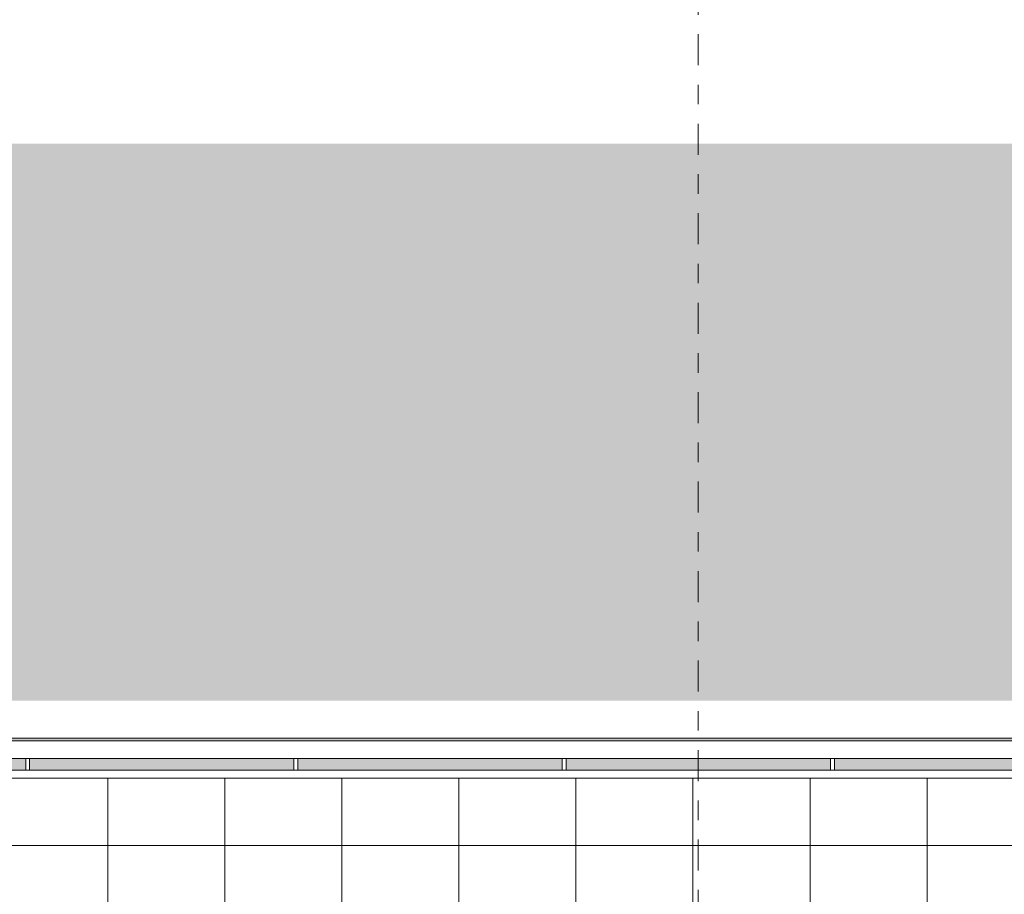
# Model space of a CAD drawing. Header units: metres. Extents: x -180 to 4, y -47 to 4.
# Tile 195 of 256: x -61.65 to -56.6, y -28.59 to -24.11. Entities that reach past the tile are written whole.
import ezdxf

# ---------------------------------------------------------------- set-up
doc = ezdxf.new("R2010")
doc.units = ezdxf.units.M
doc.header["$LTSCALE"] = 0.05
doc.linetypes.add('Linienart-53', pattern=[5.291531, 3.175, -1.058062, 0.352704, -0.705764])
for name, color, linetype, lineweight, true_color in [('30 -34 Innenwände- 6 Elemente', 7, 'Continuous', 9, 0xff6633), ('30 -35 Decken- 11 Bodendurchbruch', 7, 'Continuous', 15, 0x599559), ('30 -36 Dächer- 3 Dachbeläge', 7, 'Continuous', 15, 0x9999ff), ('30 -36 Dächer- 4 Dachbekleidungen', 7, 'Continuous', 9, 0xccccff), ('70 -72 Beschriftung- 1 Beschriftung allgemein', 7, 'Continuous', 9, 0xff6633)]:
    doc.layers.add(name, color=color, linetype=linetype, lineweight=lineweight, true_color=true_color)
for name, color, linetype, lineweight in [('60- 61 allgemeine Ausstattung- 4 Terrassen', 7, 'Continuous', 9), ('70 -71 Achsen- 1 Gebäudeachsen', 7, 'Linienart-53', 18), ('Keine', 7, 'Continuous', 9)]:
    doc.layers.add(name, color=color, linetype=linetype, lineweight=lineweight)

# ---------------------------------------------------------------- blocks, each defined once
blk = doc.blocks.new('Gruppe-365')
at = {"color": 255, "lineweight": 9}
blk.add_wipeout([(-29.2882, -0.277), (-29.2882, -0.732), (-33.136, -0.732), (-33.136, -11.472), (-29.2882, -11.472), (-29.2882, -25.8641), (-49.636, -25.8641), (-49.636, -30.912), (-29.2882, -30.912), (-29.2882, -31.367), (-50.091, -31.367), (-50.091, -20.117), (-74.501, -20.117), (-74.501, -31.367), (-74.6216, -31.367), (-74.6216, -13.7471), (-51.971, -13.7471), (-51.971, -10.572), (-50.206, -10.572), (-50.206, -8.842), (-51.131, -8.842), (-51.131, -6.592), (-50.206, -6.592), (-50.206, -0.732), (-74.6216, -0.732), (-74.6216, -0.277), (-49.751, -0.277), (-49.751, -11.527), (-33.591, -11.527), (-33.591, -0.277)], dxfattribs=at).dxf.layer = '30 -36 Dächer- 3 Dachbeläge'
blk = doc.blocks.new('Gruppe-1009')
at = {"color": 255}
blk.add_wipeout([(-57.4735, -27.897), (-57.4735, -27.827), (-57.4935, -27.827), (-57.4935, -27.897)], dxfattribs=at).dxf.layer = '30 -36 Dächer- 4 Dachbekleidungen'
at = {"layer": '30 -36 Dächer- 3 Dachbeläge', "linetype": 'Continuous', "lineweight": 0, "transparency": 33554687}
blk.add_hatch(color=254, dxfattribs=at).paths.add_polyline_path([(-57.4735, -27.807), (-57.4735, -27.827), (-57.4935, -27.827), (-57.4935, -27.807)])
at = {"layer": '30 -36 Dächer- 3 Dachbeläge', "color": 254, "linetype": 'Continuous', "lineweight": 9, "true_color": 0xccccff, "transparency": 33554687, "flags": 128}
blk.add_lwpolyline([(-57.4735, -27.807), (-57.4735, -27.827), (-57.4935, -27.827), (-57.4935, -27.807)], dxfattribs=at)
at = {"layer": '30 -36 Dächer- 4 Dachbekleidungen', "flags": 128}
for points in [[(-57.5085, -27.897), (-57.5085, -27.827), (-57.4935, -27.827)], [(-57.4735, -27.897), (-57.4735, -27.827), (-57.4935, -27.827), (-57.4935, -27.897)], [(-57.4585, -27.897), (-57.4585, -27.827), (-57.4735, -27.827)]]:
    blk.add_lwpolyline(points, dxfattribs=at)
at = {"color": 255}
blk.add_wipeout([(-57.4735, -27.897), (-57.4735, -27.957), (-57.4935, -27.957), (-57.4935, -27.897)], dxfattribs=at).dxf.layer = '30 -36 Dächer- 4 Dachbekleidungen'
at = {"layer": '30 -36 Dächer- 4 Dachbekleidungen', "flags": 128}
blk.add_lwpolyline([(-57.4735, -27.897), (-57.4735, -27.957), (-57.4935, -27.957), (-57.4935, -27.897)], dxfattribs=at)
blk = doc.blocks.new('Gruppe-1018')
at = {"color": 255}
blk.add_wipeout([(-61.5985, -27.897), (-61.5985, -27.827), (-61.6185, -27.827), (-61.6185, -27.897)], dxfattribs=at).dxf.layer = '30 -36 Dächer- 4 Dachbekleidungen'
at = {"layer": '30 -36 Dächer- 3 Dachbeläge', "linetype": 'Continuous', "lineweight": 0, "transparency": 33554687}
blk.add_hatch(color=254, dxfattribs=at).paths.add_polyline_path([(-61.5985, -27.807), (-61.5985, -27.827), (-61.6185, -27.827), (-61.6185, -27.807)])
at = {"layer": '30 -36 Dächer- 3 Dachbeläge', "color": 254, "linetype": 'Continuous', "lineweight": 9, "true_color": 0xccccff, "transparency": 33554687, "flags": 128}
blk.add_lwpolyline([(-61.5985, -27.807), (-61.5985, -27.827), (-61.6185, -27.827), (-61.6185, -27.807)], dxfattribs=at)
at = {"layer": '30 -36 Dächer- 4 Dachbekleidungen', "flags": 128}
for points in [[(-61.6335, -27.897), (-61.6335, -27.827), (-61.6185, -27.827)], [(-61.5985, -27.897), (-61.5985, -27.827), (-61.6185, -27.827), (-61.6185, -27.897)], [(-61.5835, -27.897), (-61.5835, -27.827), (-61.5985, -27.827)]]:
    blk.add_lwpolyline(points, dxfattribs=at)
at = {"color": 255}
blk.add_wipeout([(-61.5985, -27.897), (-61.5985, -27.957), (-61.6185, -27.957), (-61.6185, -27.897)], dxfattribs=at).dxf.layer = '30 -36 Dächer- 4 Dachbekleidungen'
at = {"layer": '30 -36 Dächer- 4 Dachbekleidungen', "flags": 128}
blk.add_lwpolyline([(-61.5985, -27.897), (-61.5985, -27.957), (-61.6185, -27.957), (-61.6185, -27.897)], dxfattribs=at)
blk = doc.blocks.new('Gruppe-1019')
at = {"color": 255}
blk.add_wipeout([(-60.2235, -27.897), (-60.2235, -27.827), (-60.2435, -27.827), (-60.2435, -27.897)], dxfattribs=at).dxf.layer = '30 -36 Dächer- 4 Dachbekleidungen'
at = {"layer": '30 -36 Dächer- 3 Dachbeläge', "linetype": 'Continuous', "lineweight": 0, "transparency": 33554687}
blk.add_hatch(color=254, dxfattribs=at).paths.add_polyline_path([(-60.2235, -27.807), (-60.2235, -27.827), (-60.2435, -27.827), (-60.2435, -27.807)])
at = {"layer": '30 -36 Dächer- 3 Dachbeläge', "color": 254, "linetype": 'Continuous', "lineweight": 9, "true_color": 0xccccff, "transparency": 33554687, "flags": 128}
blk.add_lwpolyline([(-60.2235, -27.807), (-60.2235, -27.827), (-60.2435, -27.827), (-60.2435, -27.807)], dxfattribs=at)
at = {"layer": '30 -36 Dächer- 4 Dachbekleidungen', "flags": 128}
for points in [[(-60.2585, -27.897), (-60.2585, -27.827), (-60.2435, -27.827)], [(-60.2235, -27.897), (-60.2235, -27.827), (-60.2435, -27.827), (-60.2435, -27.897)], [(-60.2085, -27.897), (-60.2085, -27.827), (-60.2235, -27.827)]]:
    blk.add_lwpolyline(points, dxfattribs=at)
at = {"color": 255}
blk.add_wipeout([(-60.2235, -27.897), (-60.2235, -27.957), (-60.2435, -27.957), (-60.2435, -27.897)], dxfattribs=at).dxf.layer = '30 -36 Dächer- 4 Dachbekleidungen'
at = {"layer": '30 -36 Dächer- 4 Dachbekleidungen', "flags": 128}
blk.add_lwpolyline([(-60.2235, -27.897), (-60.2235, -27.957), (-60.2435, -27.957), (-60.2435, -27.897)], dxfattribs=at)
blk = doc.blocks.new('Gruppe-1020')
at = {"color": 255}
blk.add_wipeout([(-58.8485, -27.897), (-58.8485, -27.827), (-58.8685, -27.827), (-58.8685, -27.897)], dxfattribs=at).dxf.layer = '30 -36 Dächer- 4 Dachbekleidungen'
at = {"layer": '30 -36 Dächer- 3 Dachbeläge', "linetype": 'Continuous', "lineweight": 0, "transparency": 33554687}
blk.add_hatch(color=254, dxfattribs=at).paths.add_polyline_path([(-58.8485, -27.807), (-58.8485, -27.827), (-58.8685, -27.827), (-58.8685, -27.807)])
at = {"layer": '30 -36 Dächer- 3 Dachbeläge', "color": 254, "linetype": 'Continuous', "lineweight": 9, "true_color": 0xccccff, "transparency": 33554687, "flags": 128}
blk.add_lwpolyline([(-58.8485, -27.807), (-58.8485, -27.827), (-58.8685, -27.827), (-58.8685, -27.807)], dxfattribs=at)
at = {"layer": '30 -36 Dächer- 4 Dachbekleidungen', "flags": 128}
for points in [[(-58.8835, -27.897), (-58.8835, -27.827), (-58.8685, -27.827)], [(-58.8485, -27.897), (-58.8485, -27.827), (-58.8685, -27.827), (-58.8685, -27.897)], [(-58.8335, -27.897), (-58.8335, -27.827), (-58.8485, -27.827)]]:
    blk.add_lwpolyline(points, dxfattribs=at)
at = {"color": 255}
blk.add_wipeout([(-58.8485, -27.897), (-58.8485, -27.957), (-58.8685, -27.957), (-58.8685, -27.897)], dxfattribs=at).dxf.layer = '30 -36 Dächer- 4 Dachbekleidungen'
at = {"layer": '30 -36 Dächer- 4 Dachbekleidungen', "flags": 128}
blk.add_lwpolyline([(-58.8485, -27.897), (-58.8485, -27.957), (-58.8685, -27.957), (-58.8685, -27.897)], dxfattribs=at)
blk = doc.blocks.new('Gruppe-1384')
at = {"layer": '30 -36 Dächer- 3 Dachbeläge', "linetype": 'Continuous', "lineweight": 0}
blk.add_hatch(color=254, dxfattribs=at).paths.add_polyline_path([(-69.22599996, -27.79204198), (-50.5179853, -27.79204198), (-50.5179853, -27.95704198), (-69.22599996, -27.95704198)])
at = {"layer": '60- 61 allgemeine Ausstattung- 4 Terrassen', "linetype": 'Continuous', "lineweight": 0, "transparency": 33554470}
blk.add_hatch(color=7, dxfattribs=at).paths.add_polyline_path([(-68.91599996, -27.60004198), (-50.5179853, -27.60004198), (-50.5179853, -24.74483215), (-68.24731407, -24.74483215), (-68.24731407, -20.54405198), (-68.91599996, -20.54405198)])
at = {"layer": '60- 61 allgemeine Ausstattung- 4 Terrassen', "linetype": 'Continuous', "lineweight": 9, "transparency": 33554534}
h = blk.add_hatch(dxfattribs=at)
h.set_pattern_fill('Platte 60_60 SRF-2', style=0, pattern_type=2)
h.set_pattern_definition([(90, (-69.5985, -37.34404), (-0.6, 7e-17), []), (0, (-69.5985, -37.34404), (0, 0.6), [])])
h.paths.add_polyline_path([(-71.62099996, -31.58904198), (-73.54099996, -31.58904198), (-73.54099996, -27.91704198), (-74.07399996, -27.91704198), (-74.07399996, -31.79405198), (-74.92599996, -31.79405198), (-74.92599996, -37.35704198), (-75.37999996, -37.35704198), (-75.37999996, -39.23704198), (-74.92599996, -39.23704198), (-74.92599996, -39.70204198), (-49.66599996, -39.70204198), (-49.66599996, -31.79405198), (-50.5179853, -31.79405198), (-50.5179853, -27.95704198), (-69.22599996, -27.95704198), (-69.22599996, -27.69210308), (-71.62099996, -27.69454198)])
h.paths.add_polyline_path([(-69.59849996, -37.34404198), (-69.59849996, -29.54404198), (-63.59849996, -29.54404198), (-63.59849996, -37.34404198)])
at = {"layer": '30 -36 Dächer- 3 Dachbeläge', "flags": 128}
blk.add_lwpolyline([(-69.22599996, -27.79204198), (-50.5179853, -27.79204198), (-50.5179853, -27.95704198), (-69.22599996, -27.95704198)], close=True, dxfattribs=at)
at = {"color": 255}
blk.add_wipeout([(-69.16599996, -27.80704198), (-50.5179853, -27.80704198), (-50.5179853, -27.89704198), (-69.16599996, -27.89704198)], dxfattribs=at).dxf.layer = '30 -36 Dächer- 4 Dachbekleidungen'
at = {"layer": '30 -36 Dächer- 4 Dachbekleidungen', "flags": 128}
blk.add_lwpolyline([(-69.16599996, -27.80704198), (-50.5179853, -27.80704198), (-50.5179853, -27.89704198), (-69.16599996, -27.89704198)], close=True, dxfattribs=at)
at = {"layer": '70 -72 Beschriftung- 1 Beschriftung allgemein', "color": 7}
for name in ['Gruppe-1018', 'Gruppe-1019', 'Gruppe-1020', 'Gruppe-1009']:
    blk.add_blockref(name, (0, 0), dxfattribs=at)
blk = doc.blocks.new('Gruppe-1743')
at = {"color": 255}
blk.add_wipeout([(-50.518, -27.807), (-69.076, -27.807), (-69.076, -20.544), (-69.166, -20.544), (-69.166, -27.897), (-50.518, -27.897)], dxfattribs=at).dxf.layer = '30 -34 Innenwände- 6 Elemente'
at = {"layer": '30 -34 Innenwände- 6 Elemente', "flags": 128}
blk.add_lwpolyline([(-50.518, -27.807), (-69.076, -27.807), (-69.076, -20.544), (-69.166, -20.544), (-69.166, -27.897), (-50.518, -27.897)], close=True, dxfattribs=at)
blk = doc.blocks.new('Gruppe-1744')
at = {"color": 255}
blk.add_wipeout([(-50.518, -27.957), (-69.226, -27.957), (-69.226, -20.544), (-69.266, -20.544), (-69.266, -27.997), (-50.518, -27.997)], dxfattribs=at).dxf.layer = '30 -34 Innenwände- 6 Elemente'
at = {"layer": '30 -34 Innenwände- 6 Elemente', "flags": 128}
blk.add_lwpolyline([(-50.518, -27.957), (-69.226, -27.957), (-69.226, -20.544), (-69.266, -20.544), (-69.266, -27.997), (-50.518, -27.997)], close=True, dxfattribs=at)
blk = doc.blocks.new('Gruppe-1745')
at = {"layer": '30 -34 Innenwände- 6 Elemente', "color": 7, "transparency": 33554687}
blk.add_blockref('Gruppe-1743', (0, 0), dxfattribs=at)
blk.add_blockref('Gruppe-1744', (0, 0), dxfattribs=at)
blk = doc.blocks.new('Gruppe-1746')
at = {"layer": '30 -34 Innenwände- 6 Elemente', "color": 7, "transparency": 33554687}
blk.add_blockref('Gruppe-1745', (0, 0), dxfattribs=at)
at = {"layer": '30 -34 Innenwände- 6 Elemente', "color": 0, "flags": 1}
for tag in ['IFC_UUID', 'instanceID']:
    blk.add_attdef(tag, (-69.266, -27.997), '', height=0.00018, dxfattribs=at)
blk = doc.blocks.new('_Dach_2D (2D)')
at = {"layer": '30 -35 Decken- 11 Bodendurchbruch', "color": 7}
blk.add_blockref('Gruppe-365', (0, 0), dxfattribs=at)
at = {"layer": '60- 61 allgemeine Ausstattung- 4 Terrassen', "color": 7}
blk.add_blockref('Gruppe-1384', (0, 0), dxfattribs=at)
at = {"layer": '30 -34 Innenwände- 6 Elemente'}
blk.add_blockref('Gruppe-1746', (0, 0), dxfattribs=at)
blk = doc.blocks.new('_Achsen (3D)')
at = {"layer": '70 -71 Achsen- 1 Gebäudeachsen', "transparency": 33554687}
blk.add_line((-58.171, 3.8), (-58.171, -46.172), dxfattribs=at)

msp = doc.modelspace()

# ---------------------------------------------------------------- block references
at = {"layer": 'Keine', "color": 1}
msp.add_blockref('_Dach_2D (2D)', (0, 0), dxfattribs=at)

# ---------------------------------------------------------------- next in the draw order: block references
msp.add_blockref('_Achsen (3D)', (0, 0), dxfattribs=at)

doc.saveas('drawing.dxf')
